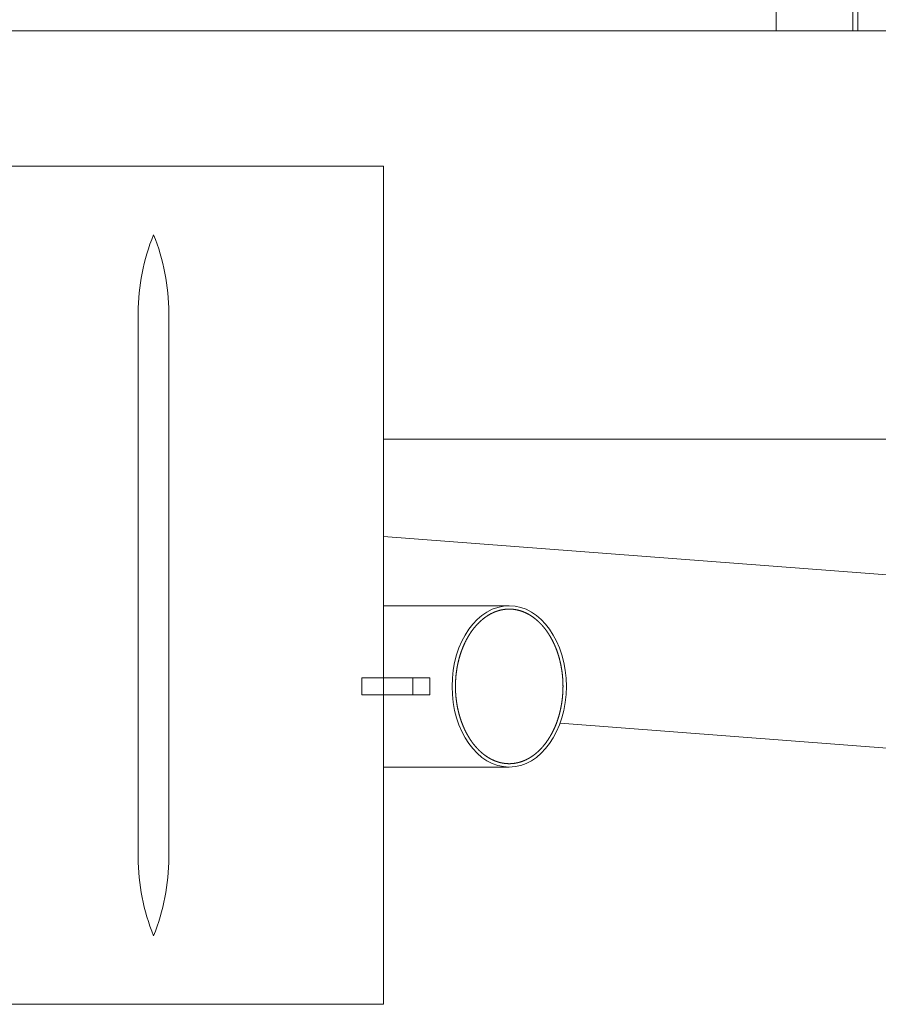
# Model space of a CAD drawing. Header units: metres. Extents: x -167 to 338, y -186 to 508.
# Tile 216 of 256: x 220.562 to 221.065, y -185.48 to -184.903. Entities that reach past the tile are written whole.
import ezdxf

# ---------------------------------------------------------------- set-up
doc = ezdxf.new("R2010")
doc.units = ezdxf.units.M
doc.header["$MEASUREMENT"] = 0

msp = doc.modelspace()

# ---------------------------------------------------------------- linework, layer by layer
at = {"color": 7, "linetype": 'Continuous', "lineweight": 13}
for p, q in [((221.05321, -183.47513), (221.05321, -184.90915)), ((221.07718, -184.90915), (219.82439, -184.90915)), ((221.05321, -184.90915), (220.88832, -184.90915)), ((221.07718, -184.90915), (220.88832, -184.90915)), ((220.77485, -184.98861), (220.40282, -184.98861)), ((220.77485, -184.98861), (220.77485, -185.48033)), ((220.63105, -185.07469), (220.63105, -185.39425)), ((220.64903, -185.07469), (220.64903, -185.39425)), ((221.11566, -185.14882), (220.77485, -185.14882)), ((220.77485, -185.20593), (221.1195, -185.23207)), ((220.77485, -185.24647), (220.84869, -185.24647)), ((220.80216, -185.28874), (220.7623, -185.28874)), ((220.7623, -185.28874), (220.7623, -185.2987)), ((220.79219, -185.28874), (220.79219, -185.2987)), ((220.80216, -185.28874), (220.80216, -185.2987)), ((220.80216, -185.2987), (220.7623, -185.2987)), ((221.1104, -185.33303), (220.87851, -185.31544)), ((220.77485, -185.34115), (220.84869, -185.34115)), ((220.48583, -185.48033), (220.77485, -185.48033))]:
    msp.add_line(p, q, dxfattribs=at)
msp.add_lwpolyline([(221.05022, -184.90915), (221.05022, -183.62792), (221.00528, -183.62792), (221.00528, -184.90915)], dxfattribs=at)
at = {"color": 7, "linetype": 'Continuous', "lineweight": 13, "flags": 128}
for points in [[(220.81715, -185.29381), (220.81715, -185.29367), (220.81715, -185.29352), (220.81715, -185.29337), (220.81715, -185.29323), (220.81715, -185.29308), (220.81716, -185.29294), (220.81716, -185.29279), (220.81716, -185.29265), (220.81716, -185.2925), (220.81717, -185.29236), (220.81717, -185.29221), (220.81718, -185.29206), (220.81718, -185.29192), (220.81718, -185.29177), (220.81719, -185.29163), (220.81719, -185.29148), (220.8172, -185.29134), (220.81721, -185.29119), (220.81721, -185.29105), (220.81722, -185.2909), (220.81723, -185.29076), (220.81723, -185.29061), (220.81724, -185.29047), (220.81725, -185.29032), (220.81726, -185.29018), (220.81726, -185.29003), (220.81727, -185.28989), (220.81728, -185.28974), (220.81729, -185.2896), (220.8173, -185.28945), (220.81731, -185.28931), (220.81732, -185.28916), (220.81733, -185.28902), (220.81734, -185.28887), (220.81736, -185.28873), (220.81737, -185.28858), (220.81738, -185.28844), (220.81739, -185.28829), (220.8174, -185.28815), (220.81742, -185.28801), (220.81743, -185.28786), (220.81744, -185.28772), (220.81746, -185.28757), (220.81747, -185.28743), (220.81749, -185.28728), (220.8175, -185.28714), (220.81752, -185.287), (220.81753, -185.28685), (220.81755, -185.28671), (220.81757, -185.28657), (220.81758, -185.28642), (220.8176, -185.28628), (220.81762, -185.28614), (220.81763, -185.28599), (220.81765, -185.28585), (220.81767, -185.28571), (220.81769, -185.28556), (220.81771, -185.28542), (220.81773, -185.28528), (220.81775, -185.28513), (220.81777, -185.28499), (220.81779, -185.28485), (220.81781, -185.28471), (220.81783, -185.28456), (220.81785, -185.28442), (220.81787, -185.28428), (220.81789, -185.28414), (220.81791, -185.28399), (220.81793, -185.28385), (220.81796, -185.28371), (220.81798, -185.28357), (220.818, -185.28343), (220.81803, -185.28329), (220.81805, -185.28314), (220.81808, -185.283), (220.8181, -185.28286), (220.81812, -185.28272), (220.81815, -185.28258), (220.81818, -185.28244), (220.8182, -185.2823), (220.81823, -185.28216), (220.81825, -185.28202), (220.81828, -185.28188), (220.81831, -185.28174), (220.81833, -185.2816), (220.81836, -185.28146), (220.81839, -185.28132), (220.81842, -185.28118), (220.81845, -185.28104), (220.81848, -185.2809), (220.81851, -185.28076), (220.81853, -185.28062), (220.81856, -185.28048), (220.81859, -185.28034), (220.81863, -185.2802), (220.81866, -185.28006), (220.81869, -185.27993), (220.81872, -185.27979), (220.81875, -185.27965), (220.81878, -185.27951), (220.81881, -185.27937), (220.81885, -185.27924), (220.81888, -185.2791), (220.81891, -185.27896), (220.81895, -185.27882), (220.81898, -185.27869), (220.81901, -185.27855), (220.81905, -185.27841), (220.81908, -185.27828), (220.81912, -185.27814), (220.81915, -185.278), (220.81919, -185.27787), (220.81923, -185.27773), (220.81926, -185.2776), (220.8193, -185.27746), (220.81933, -185.27733), (220.81937, -185.27719), (220.81941, -185.27706), (220.81945, -185.27692), (220.81949, -185.27679), (220.81952, -185.27665), (220.81956, -185.27652), (220.8196, -185.27638), (220.81964, -185.27625), (220.81968, -185.27611), (220.81972, -185.27598), (220.81976, -185.27585), (220.8198, -185.27571), (220.81984, -185.27558), (220.81988, -185.27545), (220.81992, -185.27532), (220.81996, -185.27518), (220.82001, -185.27505), (220.82005, -185.27492), (220.82009, -185.27479), (220.82013, -185.27466), (220.82018, -185.27452), (220.82022, -185.27439), (220.82026, -185.27426), (220.82031, -185.27413), (220.82035, -185.274), (220.8204, -185.27387), (220.82044, -185.27374), (220.82049, -185.27361), (220.82053, -185.27348), (220.82058, -185.27335), (220.82062, -185.27322), (220.82067, -185.27309), (220.82072, -185.27296), (220.82076, -185.27283), (220.82081, -185.27271), (220.82086, -185.27258), (220.82091, -185.27245), (220.82095, -185.27232), (220.821, -185.27219), (220.82105, -185.27207), (220.8211, -185.27194), (220.82115, -185.27181), (220.8212, -185.27169), (220.82125, -185.27156), (220.8213, -185.27143), (220.82135, -185.27131), (220.8214, -185.27118), (220.82145, -185.27106), (220.8215, -185.27093), (220.82155, -185.2708), (220.8216, -185.27068), (220.82165, -185.27056), (220.82171, -185.27043), (220.82176, -185.27031), (220.82181, -185.27018), (220.82186, -185.27006), (220.82192, -185.26994), (220.82197, -185.26981), (220.82202, -185.26969), (220.82208, -185.26957), (220.82213, -185.26945), (220.82219, -185.26932), (220.82224, -185.2692), (220.8223, -185.26908), (220.82235, -185.26896), (220.82241, -185.26884), (220.82246, -185.26872), (220.82252, -185.2686), (220.82258, -185.26848), (220.82263, -185.26836), (220.82269, -185.26824), (220.82275, -185.26812), (220.8228, -185.268), (220.82286, -185.26788), (220.82292, -185.26776), (220.82298, -185.26764), (220.82304, -185.26752), (220.8231, -185.26741), (220.82315, -185.26729), (220.82321, -185.26717), (220.82327, -185.26705), (220.82333, -185.26694), (220.82339, -185.26682), (220.82345, -185.2667), (220.82351, -185.26659), (220.82357, -185.26647), (220.82364, -185.26636), (220.8237, -185.26624), (220.82376, -185.26613), (220.82382, -185.26601), (220.82388, -185.2659), (220.82394, -185.26579), (220.82401, -185.26567), (220.82407, -185.26556), (220.82413, -185.26545), (220.8242, -185.26533), (220.82426, -185.26522), (220.82432, -185.26511), (220.82439, -185.265), (220.82445, -185.26489), (220.82452, -185.26477), (220.82458, -185.26466), (220.82465, -185.26455), (220.82471, -185.26444), (220.82478, -185.26433), (220.82484, -185.26422), (220.82491, -185.26411), (220.82497, -185.264), (220.82504, -185.2639), (220.82511, -185.26379), (220.82517, -185.26368), (220.82524, -185.26357), (220.82531, -185.26346), (220.82538, -185.26336), (220.82544, -185.26325), (220.82551, -185.26314), (220.82558, -185.26304), (220.82565, -185.26293), (220.82572, -185.26283), (220.82579, -185.26272), (220.82585, -185.26262), (220.82592, -185.26251), (220.82599, -185.26241), (220.82606, -185.2623), (220.82613, -185.2622), (220.8262, -185.2621), (220.82627, -185.26199), (220.82634, -185.26189), (220.82642, -185.26179), (220.82649, -185.26169), (220.82656, -185.26158), (220.82663, -185.26148), (220.8267, -185.26138), (220.82677, -185.26128), (220.82685, -185.26118), (220.82692, -185.26108), (220.82699, -185.26098), (220.82706, -185.26088), (220.82714, -185.26078), (220.82721, -185.26069), (220.82728, -185.26059), (220.82736, -185.26049), (220.82743, -185.26039), (220.8275, -185.26029), (220.82758, -185.2602), (220.82765, -185.2601), (220.82773, -185.26), (220.8278, -185.25991), (220.82788, -185.25981), (220.82795, -185.25972), (220.82803, -185.25962), (220.8281, -185.25953), (220.82818, -185.25944), (220.82826, -185.25934), (220.82833, -185.25925), (220.82841, -185.25916), (220.82849, -185.25906), (220.82856, -185.25897), (220.82864, -185.25888), (220.82872, -185.25879), (220.82879, -185.2587), (220.82887, -185.2586), (220.82895, -185.25851), (220.82903, -185.25842), (220.82911, -185.25833), (220.82918, -185.25825), (220.82926, -185.25816), (220.82934, -185.25807), (220.82942, -185.25798), (220.8295, -185.25789), (220.82958, -185.2578), (220.82966, -185.25772), (220.82974, -185.25763), (220.82982, -185.25754), (220.8299, -185.25746), (220.82998, -185.25737), (220.83006, -185.25729), (220.83014, -185.2572), (220.83022, -185.25712), (220.8303, -185.25703), (220.83038, -185.25695), (220.83046, -185.25687), (220.83054, -185.25678), (220.83063, -185.2567), (220.83071, -185.25662), (220.83079, -185.25654), (220.83087, -185.25646), (220.83095, -185.25637), (220.83104, -185.25629), (220.83112, -185.25621), (220.8312, -185.25613), (220.83128, -185.25605), (220.83137, -185.25597), (220.83145, -185.2559), (220.83153, -185.25582), (220.83162, -185.25574), (220.8317, -185.25566), (220.83178, -185.25558), (220.83187, -185.25551), (220.83195, -185.25543), (220.83204, -185.25536), (220.83212, -185.25528), (220.83221, -185.2552), (220.83229, -185.25513), (220.83238, -185.25506), (220.83246, -185.25498), (220.83255, -185.25491), (220.83263, -185.25483), (220.83272, -185.25476), (220.8328, -185.25469), (220.83289, -185.25462), (220.83297, -185.25455), (220.83306, -185.25447), (220.83315, -185.2544), (220.83323, -185.25433), (220.83332, -185.25426), (220.83341, -185.25419), (220.83349, -185.25412), (220.83358, -185.25405), (220.83367, -185.25399), (220.83375, -185.25392), (220.83384, -185.25385), (220.83393, -185.25378), (220.83402, -185.25372), (220.8341, -185.25365), (220.83419, -185.25358), (220.83428, -185.25352), (220.83437, -185.25345), (220.83446, -185.25339), (220.83454, -185.25332), (220.83463, -185.25326), (220.83472, -185.2532), (220.83481, -185.25313), (220.8349, -185.25307), (220.83499, -185.25301), (220.83508, -185.25295), (220.83517, -185.25288), (220.83525, -185.25282), (220.83534, -185.25276), (220.83543, -185.2527), (220.83552, -185.25264), (220.83561, -185.25258), (220.8357, -185.25252), (220.83579, -185.25247), (220.83588, -185.25241), (220.83597, -185.25235), (220.83606, -185.25229), (220.83615, -185.25223), (220.83624, -185.25218), (220.83634, -185.25212), (220.83643, -185.25207), (220.83652, -185.25201), (220.83661, -185.25196), (220.8367, -185.2519), (220.83679, -185.25185), (220.83688, -185.25179), (220.83697, -185.25174), (220.83706, -185.25169), (220.83716, -185.25164), (220.83725, -185.25158), (220.83734, -185.25153), (220.83743, -185.25148), (220.83752, -185.25143), (220.83761, -185.25138), (220.83771, -185.25133), (220.8378, -185.25128), (220.83789, -185.25123), (220.83798, -185.25118), (220.83808, -185.25114), (220.83817, -185.25109), (220.83826, -185.25104), (220.83835, -185.25099), (220.83845, -185.25095), (220.83854, -185.2509), (220.83863, -185.25086), (220.83873, -185.25081), (220.83882, -185.25077), (220.83891, -185.25072), (220.83901, -185.25068), (220.8391, -185.25063), (220.83919, -185.25059), (220.83929, -185.25055), (220.83938, -185.25051), (220.83947, -185.25046), (220.83957, -185.25042), (220.83966, -185.25038), (220.83975, -185.25034), (220.83985, -185.2503), (220.83994, -185.25026), (220.84004, -185.25022), (220.84013, -185.25018), (220.84023, -185.25015), (220.84032, -185.25011), (220.84041, -185.25007), (220.84051, -185.25003), (220.8406, -185.25), (220.8407, -185.24996), (220.84079, -185.24993), (220.84089, -185.24989), (220.84098, -185.24985), (220.84108, -185.24982), (220.84117, -185.24979), (220.84127, -185.24975), (220.84136, -185.24972), (220.84146, -185.24969), (220.84155, -185.24965), (220.84165, -185.24962), (220.84174, -185.24959), (220.84184, -185.24956), (220.84193, -185.24953), (220.84203, -185.2495), (220.84212, -185.24947), (220.84222, -185.24944), (220.84232, -185.24941), (220.84241, -185.24938), (220.84251, -185.24936), (220.8426, -185.24933), (220.8427, -185.2493), (220.84279, -185.24927), (220.84289, -185.24925), (220.84299, -185.24922), (220.84308, -185.2492), (220.84318, -185.24917), (220.84327, -185.24915), (220.84337, -185.24912), (220.84347, -185.2491), (220.84356, -185.24908), (220.84366, -185.24905), (220.84375, -185.24903), (220.84385, -185.24901), (220.84395, -185.24899), (220.84404, -185.24897), (220.84414, -185.24895), (220.84424, -185.24893), (220.84433, -185.24891), (220.84443, -185.24889), (220.84452, -185.24887), (220.84462, -185.24885), (220.84472, -185.24883), (220.84481, -185.24881), (220.84491, -185.2488), (220.84501, -185.24878), (220.8451, -185.24876), (220.8452, -185.24875), (220.8453, -185.24873), (220.84539, -185.24872), (220.84549, -185.2487), (220.84559, -185.24869), (220.84568, -185.24867), (220.84578, -185.24866), (220.84588, -185.24865), (220.84598, -185.24864), (220.84607, -185.24862), (220.84617, -185.24861), (220.84627, -185.2486), (220.84636, -185.24859), (220.84646, -185.24858), (220.84656, -185.24857), (220.84665, -185.24856), (220.84675, -185.24855), (220.84685, -185.24854), (220.84695, -185.24854), (220.84704, -185.24853), (220.84714, -185.24852), (220.84724, -185.24851), (220.84733, -185.24851), (220.84743, -185.2485), (220.84753, -185.2485), (220.84762, -185.24849), (220.84772, -185.24849), (220.84782, -185.24848), (220.84792, -185.24848), (220.84801, -185.24848), (220.84811, -185.24847), (220.84821, -185.24847), (220.8483, -185.24847), (220.8484, -185.24847), (220.8485, -185.24847), (220.8486, -185.24847), (220.84869, -185.24847), (220.84879, -185.24847), (220.84889, -185.24847), (220.84898, -185.24847), (220.84908, -185.24847), (220.84918, -185.24847), (220.84928, -185.24847), (220.84937, -185.24848), (220.84947, -185.24848), (220.84957, -185.24848), (220.84966, -185.24849), (220.84976, -185.24849), (220.84986, -185.2485), (220.84996, -185.2485), (220.85005, -185.24851), (220.85015, -185.24851), (220.85025, -185.24852), (220.85034, -185.24853), (220.85044, -185.24854), (220.85054, -185.24854), (220.85064, -185.24855), (220.85073, -185.24856), (220.85083, -185.24857), (220.85093, -185.24858), (220.85102, -185.24859), (220.85112, -185.2486), (220.85122, -185.24861), (220.85131, -185.24862), (220.85141, -185.24864), (220.85151, -185.24865), (220.8516, -185.24866), (220.8517, -185.24867), (220.8518, -185.24869), (220.8519, -185.2487), (220.85199, -185.24872), (220.85209, -185.24873), (220.85219, -185.24875), (220.85228, -185.24876), (220.85238, -185.24878), (220.85248, -185.2488), (220.85257, -185.24881), (220.85267, -185.24883), (220.85276, -185.24885), (220.85286, -185.24887), (220.85296, -185.24889), (220.85305, -185.24891), (220.85315, -185.24893), (220.85325, -185.24895), (220.85334, -185.24897), (220.85344, -185.24899), (220.85354, -185.24901), (220.85363, -185.24903), (220.85373, -185.24905), (220.85382, -185.24908), (220.85392, -185.2491), (220.85402, -185.24912), (220.85411, -185.24915), (220.85421, -185.24917), (220.8543, -185.2492), (220.8544, -185.24922), (220.8545, -185.24925), (220.85459, -185.24927), (220.85469, -185.2493), (220.85478, -185.24933), (220.85488, -185.24936), (220.85498, -185.24938), (220.85507, -185.24941), (220.85517, -185.24944), (220.85526, -185.24947), (220.85536, -185.2495), (220.85545, -185.24953), (220.85555, -185.24956), (220.85564, -185.24959), (220.85574, -185.24962), (220.85583, -185.24965), (220.85593, -185.24969), (220.85602, -185.24972), (220.85612, -185.24975), (220.85621, -185.24979), (220.85631, -185.24982), (220.8564, -185.24985), (220.8565, -185.24989), (220.85659, -185.24993), (220.85669, -185.24996), (220.85678, -185.25), (220.85688, -185.25003), (220.85697, -185.25007), (220.85707, -185.25011), (220.85716, -185.25015), (220.85725, -185.25018), (220.85735, -185.25022), (220.85744, -185.25026), (220.85754, -185.2503), (220.85763, -185.25034), (220.85773, -185.25038), (220.85782, -185.25042), (220.85791, -185.25046), (220.85801, -185.25051), (220.8581, -185.25055), (220.85819, -185.25059), (220.85829, -185.25063), (220.85838, -185.25068), (220.85847, -185.25072), (220.85857, -185.25077), (220.85866, -185.25081), (220.85875, -185.25086), (220.85885, -185.2509), (220.85894, -185.25095), (220.85903, -185.25099), (220.85912, -185.25104), (220.85922, -185.25109), (220.85931, -185.25114), (220.8594, -185.25118), (220.85949, -185.25123), (220.85959, -185.25128), (220.85968, -185.25133), (220.85977, -185.25138), (220.85986, -185.25143), (220.85996, -185.25148), (220.86005, -185.25153), (220.86014, -185.25158), (220.86023, -185.25164), (220.86032, -185.25169), (220.86041, -185.25174), (220.86051, -185.25179), (220.8606, -185.25185), (220.86069, -185.2519), (220.86078, -185.25196), (220.86087, -185.25201), (220.86096, -185.25207), (220.86105, -185.25212), (220.86114, -185.25218), (220.86123, -185.25223), (220.86132, -185.25229), (220.86141, -185.25235), (220.8615, -185.25241), (220.86159, -185.25247), (220.86168, -185.25252), (220.86177, -185.25258), (220.86186, -185.25264), (220.86195, -185.2527), (220.86204, -185.25276), (220.86213, -185.25282), (220.86222, -185.25288), (220.86231, -185.25295), (220.8624, -185.25301), (220.86249, -185.25307), (220.86258, -185.25313), (220.86267, -185.2532), (220.86275, -185.25326), (220.86284, -185.25332), (220.86293, -185.25339), (220.86302, -185.25345), (220.86311, -185.25352), (220.86319, -185.25358), (220.86328, -185.25365), (220.86337, -185.25372), (220.86346, -185.25378), (220.86355, -185.25385), (220.86363, -185.25392), (220.86372, -185.25399), (220.86381, -185.25405), (220.86389, -185.25412), (220.86398, -185.25419), (220.86407, -185.25426), (220.86415, -185.25433), (220.86424, -185.2544), (220.86433, -185.25447), (220.86441, -185.25455), (220.8645, -185.25462), (220.86458, -185.25469), (220.86467, -185.25476), (220.86476, -185.25483), (220.86484, -185.25491), (220.86493, -185.25498), (220.86501, -185.25506), (220.8651, -185.25513), (220.86518, -185.2552), (220.86526, -185.25528), (220.86535, -185.25536), (220.86543, -185.25543), (220.86552, -185.25551), (220.8656, -185.25558), (220.86569, -185.25566), (220.86577, -185.25574), (220.86585, -185.25582), (220.86594, -185.2559), (220.86602, -185.25597), (220.8661, -185.25605), (220.86619, -185.25613), (220.86627, -185.25621), (220.86635, -185.25629), (220.86643, -185.25637), (220.86652, -185.25646), (220.8666, -185.25654), (220.86668, -185.25662), (220.86676, -185.2567), (220.86684, -185.25678), (220.86692, -185.25687), (220.86701, -185.25695), (220.86709, -185.25703), (220.86717, -185.25712), (220.86725, -185.2572), (220.86733, -185.25729), (220.86741, -185.25737), (220.86749, -185.25746), (220.86757, -185.25754), (220.86765, -185.25763), (220.86773, -185.25772), (220.86781, -185.2578), (220.86789, -185.25789), (220.86797, -185.25798), (220.86805, -185.25807), (220.86812, -185.25816), (220.8682, -185.25825), (220.86828, -185.25833), (220.86836, -185.25842), (220.86844, -185.25851), (220.86851, -185.2586), (220.86859, -185.2587), (220.86867, -185.25879), (220.86875, -185.25888), (220.86882, -185.25897), (220.8689, -185.25906), (220.86898, -185.25916), (220.86905, -185.25925), (220.86913, -185.25934), (220.86921, -185.25944), (220.86928, -185.25953), (220.86936, -185.25962), (220.86943, -185.25972), (220.86951, -185.25981), (220.86958, -185.25991), (220.86966, -185.26), (220.86973, -185.2601), (220.86981, -185.2602), (220.86988, -185.26029), (220.86996, -185.26039), (220.87003, -185.26049), (220.8701, -185.26059), (220.87018, -185.26069), (220.87025, -185.26078), (220.87032, -185.26088), (220.8704, -185.26098), (220.87047, -185.26108), (220.87054, -185.26118), (220.87061, -185.26128), (220.87069, -185.26138), (220.87076, -185.26148), (220.87083, -185.26158), (220.8709, -185.26169), (220.87097, -185.26179), (220.87104, -185.26189), (220.87111, -185.26199), (220.87118, -185.2621), (220.87125, -185.2622), (220.87132, -185.2623), (220.87139, -185.26241), (220.87146, -185.26251), (220.87153, -185.26262), (220.8716, -185.26272), (220.87167, -185.26283), (220.87174, -185.26293), (220.87181, -185.26304), (220.87188, -185.26314), (220.87194, -185.26325), (220.87201, -185.26336), (220.87208, -185.26346), (220.87215, -185.26357), (220.87221, -185.26368), (220.87228, -185.26379), (220.87235, -185.2639), (220.87241, -185.264), (220.87248, -185.26411), (220.87254, -185.26422), (220.87261, -185.26433), (220.87268, -185.26444), (220.87274, -185.26455), (220.87281, -185.26466), (220.87287, -185.26477), (220.87294, -185.26489), (220.873, -185.265), (220.87306, -185.26511), (220.87313, -185.26522), (220.87319, -185.26533), (220.87325, -185.26545), (220.87332, -185.26556), (220.87338, -185.26567), (220.87344, -185.26579), (220.8735, -185.2659), (220.87357, -185.26601), (220.87363, -185.26613), (220.87369, -185.26624), (220.87375, -185.26636), (220.87381, -185.26647), (220.87387, -185.26659), (220.87393, -185.2667), (220.87399, -185.26682), (220.87405, -185.26694), (220.87411, -185.26705), (220.87417, -185.26717), (220.87423, -185.26729), (220.87429, -185.26741), (220.87435, -185.26752), (220.87441, -185.26764), (220.87447, -185.26776), (220.87452, -185.26788), (220.87458, -185.268), (220.87464, -185.26812), (220.8747, -185.26824), (220.87475, -185.26836), (220.87481, -185.26848), (220.87487, -185.2686), (220.87492, -185.26872), (220.87498, -185.26884), (220.87503, -185.26896), (220.87509, -185.26908), (220.87514, -185.2692), (220.8752, -185.26932), (220.87525, -185.26945), (220.87531, -185.26957), (220.87536, -185.26969), (220.87542, -185.26981), (220.87547, -185.26994), (220.87552, -185.27006), (220.87558, -185.27018), (220.87563, -185.27031), (220.87568, -185.27043), (220.87573, -185.27056), (220.87578, -185.27068), (220.87584, -185.2708), (220.87589, -185.27093), (220.87594, -185.27106), (220.87599, -185.27118), (220.87604, -185.27131), (220.87609, -185.27143), (220.87614, -185.27156), (220.87619, -185.27169), (220.87624, -185.27181), (220.87629, -185.27194), (220.87634, -185.27207), (220.87638, -185.27219), (220.87643, -185.27232), (220.87648, -185.27245), (220.87653, -185.27258), (220.87658, -185.27271), (220.87662, -185.27283), (220.87667, -185.27296), (220.87672, -185.27309), (220.87676, -185.27322), (220.87681, -185.27335), (220.87685, -185.27348), (220.8769, -185.27361), (220.87694, -185.27374), (220.87699, -185.27387), (220.87703, -185.274), (220.87708, -185.27413), (220.87712, -185.27426), (220.87717, -185.27439), (220.87721, -185.27452), (220.87725, -185.27466), (220.87729, -185.27479), (220.87734, -185.27492), (220.87738, -185.27505), (220.87742, -185.27518), (220.87746, -185.27532), (220.8775, -185.27545), (220.87755, -185.27558), (220.87759, -185.27571), (220.87763, -185.27585), (220.87767, -185.27598), (220.87771, -185.27611), (220.87775, -185.27625), (220.87779, -185.27638), (220.87782, -185.27652), (220.87786, -185.27665), (220.8779, -185.27679), (220.87794, -185.27692), (220.87798, -185.27706), (220.87801, -185.27719), (220.87805, -185.27733), (220.87809, -185.27746), (220.87812, -185.2776), (220.87816, -185.27773), (220.8782, -185.27787), (220.87823, -185.278), (220.87827, -185.27814), (220.8783, -185.27828), (220.87834, -185.27841), (220.87837, -185.27855), (220.87841, -185.27869), (220.87844, -185.27882), (220.87847, -185.27896), (220.87851, -185.2791), (220.87854, -185.27924), (220.87857, -185.27937), (220.8786, -185.27951), (220.87864, -185.27965), (220.87867, -185.27979), (220.8787, -185.27993), (220.87873, -185.28006), (220.87876, -185.2802), (220.87879, -185.28034), (220.87882, -185.28048), (220.87885, -185.28062), (220.87888, -185.28076), (220.87891, -185.2809), (220.87894, -185.28104), (220.87897, -185.28118), (220.879, -185.28132), (220.87902, -185.28146), (220.87905, -185.2816), (220.87908, -185.28174), (220.87911, -185.28188), (220.87913, -185.28202), (220.87916, -185.28216), (220.87919, -185.2823), (220.87921, -185.28244), (220.87924, -185.28258), (220.87926, -185.28272), (220.87929, -185.28286), (220.87931, -185.283), (220.87934, -185.28314), (220.87936, -185.28329), (220.87938, -185.28343), (220.87941, -185.28357), (220.87943, -185.28371), (220.87945, -185.28385), (220.87947, -185.28399), (220.8795, -185.28414), (220.87952, -185.28428), (220.87954, -185.28442), (220.87956, -185.28456), (220.87958, -185.28471), (220.8796, -185.28485), (220.87962, -185.28499), (220.87964, -185.28513), (220.87966, -185.28528), (220.87968, -185.28542), (220.8797, -185.28556), (220.87972, -185.28571), (220.87973, -185.28585), (220.87975, -185.28599), (220.87977, -185.28614), (220.87979, -185.28628), (220.8798, -185.28642), (220.87982, -185.28657), (220.87984, -185.28671), (220.87985, -185.28685), (220.87987, -185.287), (220.87988, -185.28714), (220.8799, -185.28728), (220.87991, -185.28743), (220.87993, -185.28757), (220.87994, -185.28772), (220.87996, -185.28786), (220.87997, -185.28801), (220.87998, -185.28815), (220.87999, -185.28829), (220.88001, -185.28844), (220.88002, -185.28858), (220.88003, -185.28873), (220.88004, -185.28887), (220.88005, -185.28902), (220.88006, -185.28916), (220.88007, -185.28931), (220.88008, -185.28945), (220.88009, -185.2896), (220.8801, -185.28974), (220.88011, -185.28989), (220.88012, -185.29003), (220.88013, -185.29018), (220.88014, -185.29032), (220.88015, -185.29047), (220.88015, -185.29061), (220.88016, -185.29076), (220.88017, -185.2909), (220.88017, -185.29105), (220.88018, -185.29119), (220.88019, -185.29134), (220.88019, -185.29148), (220.8802, -185.29163), (220.8802, -185.29177), (220.88021, -185.29192), (220.88021, -185.29206), (220.88021, -185.29221), (220.88022, -185.29236), (220.88022, -185.2925), (220.88022, -185.29265), (220.88023, -185.29279), (220.88023, -185.29294), (220.88023, -185.29308), (220.88023, -185.29323), (220.88023, -185.29337), (220.88024, -185.29352), (220.88024, -185.29367), (220.88024, -185.29381)], [(220.81715, -185.29381), (220.81715, -185.29396), (220.81715, -185.2941), (220.81715, -185.29425), (220.81715, -185.29439), (220.81715, -185.29454), (220.81716, -185.29468), (220.81716, -185.29483), (220.81716, -185.29498), (220.81716, -185.29512), (220.81717, -185.29527), (220.81717, -185.29541), (220.81718, -185.29556), (220.81718, -185.2957), (220.81718, -185.29585), (220.81719, -185.29599), (220.81719, -185.29614), (220.8172, -185.29628), (220.81721, -185.29643), (220.81721, -185.29657), (220.81722, -185.29672), (220.81723, -185.29687), (220.81723, -185.29701), (220.81724, -185.29716), (220.81725, -185.2973), (220.81726, -185.29745), (220.81726, -185.29759), (220.81727, -185.29774), (220.81728, -185.29788), (220.81729, -185.29803), (220.8173, -185.29817), (220.81731, -185.29832), (220.81732, -185.29846), (220.81733, -185.29861), (220.81734, -185.29875), (220.81736, -185.29889), (220.81737, -185.29904), (220.81738, -185.29918), (220.81739, -185.29933), (220.8174, -185.29947), (220.81742, -185.29962), (220.81743, -185.29976), (220.81744, -185.29991), (220.81746, -185.30005), (220.81747, -185.30019), (220.81749, -185.30034), (220.8175, -185.30048), (220.81752, -185.30063), (220.81753, -185.30077), (220.81755, -185.30091), (220.81757, -185.30106), (220.81758, -185.3012), (220.8176, -185.30134), (220.81762, -185.30149), (220.81763, -185.30163), (220.81765, -185.30177), (220.81767, -185.30192), (220.81769, -185.30206), (220.81771, -185.3022), (220.81773, -185.30235), (220.81775, -185.30249), (220.81777, -185.30263), (220.81779, -185.30277), (220.81781, -185.30292), (220.81783, -185.30306), (220.81785, -185.3032), (220.81787, -185.30334), (220.81789, -185.30349), (220.81791, -185.30363), (220.81793, -185.30377), (220.81796, -185.30391), (220.81798, -185.30405), (220.818, -185.30419), (220.81803, -185.30434), (220.81805, -185.30448), (220.81808, -185.30462), (220.8181, -185.30476), (220.81812, -185.3049), (220.81815, -185.30504), (220.81818, -185.30518), (220.8182, -185.30532), (220.81823, -185.30546), (220.81825, -185.3056), (220.81828, -185.30574), (220.81831, -185.30589), (220.81833, -185.30603), (220.81836, -185.30617), (220.81839, -185.3063), (220.81842, -185.30644), (220.81845, -185.30658), (220.81848, -185.30672), (220.81851, -185.30686), (220.81853, -185.307), (220.81856, -185.30714), (220.81859, -185.30728), (220.81863, -185.30742), (220.81866, -185.30756), (220.81869, -185.3077), (220.81872, -185.30783), (220.81875, -185.30797), (220.81878, -185.30811), (220.81881, -185.30825), (220.81885, -185.30839), (220.81888, -185.30852), (220.81891, -185.30866), (220.81895, -185.3088), (220.81898, -185.30893), (220.81901, -185.30907), (220.81905, -185.30921), (220.81908, -185.30935), (220.81912, -185.30948), (220.81915, -185.30962), (220.81919, -185.30975), (220.81923, -185.30989), (220.81926, -185.31003), (220.8193, -185.31016), (220.81933, -185.3103), (220.81937, -185.31043), (220.81941, -185.31057), (220.81945, -185.3107), (220.81949, -185.31084), (220.81952, -185.31097), (220.81956, -185.31111), (220.8196, -185.31124), (220.81964, -185.31137), (220.81968, -185.31151), (220.81972, -185.31164), (220.81976, -185.31177), (220.8198, -185.31191), (220.81984, -185.31204), (220.81988, -185.31217), (220.81992, -185.31231), (220.81996, -185.31244), (220.82001, -185.31257), (220.82005, -185.3127), (220.82009, -185.31284), (220.82013, -185.31297), (220.82018, -185.3131), (220.82022, -185.31323), (220.82026, -185.31336), (220.82031, -185.31349), (220.82035, -185.31362), (220.8204, -185.31375), (220.82044, -185.31388), (220.82049, -185.31401), (220.82053, -185.31414), (220.82058, -185.31427), (220.82062, -185.3144), (220.82067, -185.31453), (220.82072, -185.31466), (220.82076, -185.31479), (220.82081, -185.31492), (220.82086, -185.31505), (220.82091, -185.31517), (220.82095, -185.3153), (220.821, -185.31543), (220.82105, -185.31556), (220.8211, -185.31568), (220.82115, -185.31581), (220.8212, -185.31594), (220.82125, -185.31606), (220.8213, -185.31619), (220.82135, -185.31632), (220.8214, -185.31644), (220.82145, -185.31657), (220.8215, -185.31669), (220.82155, -185.31682), (220.8216, -185.31694), (220.82165, -185.31707), (220.82171, -185.31719), (220.82176, -185.31732), (220.82181, -185.31744), (220.82186, -185.31756), (220.82192, -185.31769), (220.82197, -185.31781), (220.82202, -185.31793), (220.82208, -185.31805), (220.82213, -185.31818), (220.82219, -185.3183), (220.82224, -185.31842), (220.8223, -185.31854), (220.82235, -185.31866), (220.82241, -185.31878), (220.82246, -185.31891), (220.82252, -185.31903), (220.82258, -185.31915), (220.82263, -185.31927), (220.82269, -185.31939), (220.82275, -185.31951), (220.8228, -185.31962), (220.82286, -185.31974), (220.82292, -185.31986), (220.82298, -185.31998), (220.82304, -185.3201), (220.8231, -185.32022), (220.82315, -185.32033), (220.82321, -185.32045), (220.82327, -185.32057), (220.82333, -185.32069), (220.82339, -185.3208), (220.82345, -185.32092), (220.82351, -185.32103), (220.82357, -185.32115), (220.82364, -185.32126), (220.8237, -185.32138), (220.82376, -185.32149), (220.82382, -185.32161), (220.82388, -185.32172), (220.82394, -185.32184), (220.82401, -185.32195), (220.82407, -185.32206), (220.82413, -185.32218), (220.8242, -185.32229), (220.82426, -185.3224), (220.82432, -185.32251), (220.82439, -185.32263), (220.82445, -185.32274), (220.82452, -185.32285), (220.82458, -185.32296), (220.82465, -185.32307), (220.82471, -185.32318), (220.82478, -185.32329), (220.82484, -185.3234), (220.82491, -185.32351), (220.82497, -185.32362), (220.82504, -185.32373), (220.82511, -185.32384), (220.82517, -185.32394), (220.82524, -185.32405), (220.82531, -185.32416), (220.82538, -185.32427), (220.82544, -185.32437), (220.82551, -185.32448), (220.82558, -185.32459), (220.82565, -185.32469), (220.82572, -185.3248), (220.82579, -185.3249), (220.82585, -185.32501), (220.82592, -185.32511), (220.82599, -185.32522), (220.82606, -185.32532), (220.82613, -185.32542), (220.8262, -185.32553), (220.82627, -185.32563), (220.82634, -185.32573), (220.82642, -185.32583), (220.82649, -185.32594), (220.82656, -185.32604), (220.82663, -185.32614), (220.8267, -185.32624), (220.82677, -185.32634), (220.82685, -185.32644), (220.82692, -185.32654), (220.82699, -185.32664), (220.82706, -185.32674), (220.82714, -185.32684), (220.82721, -185.32694), (220.82728, -185.32704), (220.82736, -185.32713), (220.82743, -185.32723), (220.8275, -185.32733), (220.82758, -185.32742), (220.82765, -185.32752), (220.82773, -185.32762), (220.8278, -185.32771), (220.82788, -185.32781), (220.82795, -185.3279), (220.82803, -185.328), (220.8281, -185.32809), (220.82818, -185.32819), (220.82826, -185.32828), (220.82833, -185.32837), (220.82841, -185.32847), (220.82849, -185.32856), (220.82856, -185.32865), (220.82864, -185.32874), (220.82872, -185.32884), (220.82879, -185.32893), (220.82887, -185.32902), (220.82895, -185.32911), (220.82903, -185.3292), (220.82911, -185.32929), (220.82918, -185.32938), (220.82926, -185.32947), (220.82934, -185.32955), (220.82942, -185.32964), (220.8295, -185.32973), (220.82958, -185.32982), (220.82966, -185.32991), (220.82974, -185.32999), (220.82982, -185.33008), (220.8299, -185.33016), (220.82998, -185.33025), (220.83006, -185.33034), (220.83014, -185.33042), (220.83022, -185.3305), (220.8303, -185.33059), (220.83038, -185.33067), (220.83046, -185.33076), (220.83054, -185.33084), (220.83063, -185.33092), (220.83071, -185.331), (220.83079, -185.33109), (220.83087, -185.33117), (220.83095, -185.33125), (220.83104, -185.33133), (220.83112, -185.33141), (220.8312, -185.33149), (220.83128, -185.33157), (220.83137, -185.33165), (220.83145, -185.33173), (220.83153, -185.3318), (220.83162, -185.33188), (220.8317, -185.33196), (220.83178, -185.33204), (220.83187, -185.33211), (220.83195, -185.33219), (220.83204, -185.33227), (220.83212, -185.33234), (220.83221, -185.33242), (220.83229, -185.33249), (220.83238, -185.33257), (220.83246, -185.33264), (220.83255, -185.33271), (220.83263, -185.33279), (220.83272, -185.33286), (220.8328, -185.33293), (220.83289, -185.33301), (220.83297, -185.33308), (220.83306, -185.33315), (220.83315, -185.33322), (220.83323, -185.33329), (220.83332, -185.33336), (220.83341, -185.33343), (220.83349, -185.3335), (220.83358, -185.33357), (220.83367, -185.33364), (220.83375, -185.3337), (220.83384, -185.33377), (220.83393, -185.33384), (220.83402, -185.33391), (220.8341, -185.33397), (220.83419, -185.33404), (220.83428, -185.3341), (220.83437, -185.33417), (220.83446, -185.33423), (220.83454, -185.3343), (220.83463, -185.33436), (220.83472, -185.33443), (220.83481, -185.33449), (220.8349, -185.33455), (220.83499, -185.33461), (220.83508, -185.33468), (220.83517, -185.33474), (220.83525, -185.3348), (220.83534, -185.33486), (220.83543, -185.33492), (220.83552, -185.33498), (220.83561, -185.33504), (220.8357, -185.3351), (220.83579, -185.33516), (220.83588, -185.33522), (220.83597, -185.33527), (220.83606, -185.33533), (220.83615, -185.33539), (220.83624, -185.33544), (220.83634, -185.3355), (220.83643, -185.33556), (220.83652, -185.33561), (220.83661, -185.33567), (220.8367, -185.33572), (220.83679, -185.33577), (220.83688, -185.33583), (220.83697, -185.33588), (220.83706, -185.33593), (220.83716, -185.33599), (220.83725, -185.33604), (220.83734, -185.33609), (220.83743, -185.33614), (220.83752, -185.33619), (220.83761, -185.33624), (220.83771, -185.33629), (220.8378, -185.33634), (220.83789, -185.33639), (220.83798, -185.33644), (220.83808, -185.33649), (220.83817, -185.33653), (220.83826, -185.33658), (220.83835, -185.33663), (220.83845, -185.33667), (220.83854, -185.33672), (220.83863, -185.33677), (220.83873, -185.33681), (220.83882, -185.33686), (220.83891, -185.3369), (220.83901, -185.33694), (220.8391, -185.33699), (220.83919, -185.33703), (220.83929, -185.33707), (220.83938, -185.33712), (220.83947, -185.33716), (220.83957, -185.3372), (220.83966, -185.33724), (220.83975, -185.33728), (220.83985, -185.33732), (220.83994, -185.33736), (220.84004, -185.3374), (220.84013, -185.33744), (220.84023, -185.33748), (220.84032, -185.33751), (220.84041, -185.33755), (220.84051, -185.33759), (220.8406, -185.33763), (220.8407, -185.33766), (220.84079, -185.3377), (220.84089, -185.33773), (220.84098, -185.33777), (220.84108, -185.3378), (220.84117, -185.33784), (220.84127, -185.33787), (220.84136, -185.3379), (220.84146, -185.33794), (220.84155, -185.33797), (220.84165, -185.338), (220.84174, -185.33803), (220.84184, -185.33806), (220.84193, -185.33809), (220.84203, -185.33812), (220.84212, -185.33815), (220.84222, -185.33818), (220.84232, -185.33821), (220.84241, -185.33824), (220.84251, -185.33827), (220.8426, -185.33829), (220.8427, -185.33832), (220.84279, -185.33835), (220.84289, -185.33837), (220.84299, -185.3384), (220.84308, -185.33843), (220.84318, -185.33845), (220.84327, -185.33848), (220.84337, -185.3385), (220.84347, -185.33852), (220.84356, -185.33855), (220.84366, -185.33857), (220.84375, -185.33859), (220.84385, -185.33861), (220.84395, -185.33864), (220.84404, -185.33866), (220.84414, -185.33868), (220.84424, -185.3387), (220.84433, -185.33872), (220.84443, -185.33874), (220.84452, -185.33875), (220.84462, -185.33877), (220.84472, -185.33879), (220.84481, -185.33881), (220.84491, -185.33883), (220.84501, -185.33884), (220.8451, -185.33886), (220.8452, -185.33887), (220.8453, -185.33889), (220.84539, -185.33891), (220.84549, -185.33892), (220.84559, -185.33893), (220.84568, -185.33895), (220.84578, -185.33896), (220.84588, -185.33897), (220.84598, -185.33899), (220.84607, -185.339), (220.84617, -185.33901), (220.84627, -185.33902), (220.84636, -185.33903), (220.84646, -185.33904), (220.84656, -185.33905), (220.84665, -185.33906), (220.84675, -185.33907), (220.84685, -185.33908), (220.84695, -185.33909), (220.84704, -185.33909), (220.84714, -185.3391), (220.84724, -185.33911), (220.84733, -185.33911), (220.84743, -185.33912), (220.84753, -185.33913), (220.84762, -185.33913), (220.84772, -185.33913), (220.84782, -185.33914), (220.84792, -185.33914), (220.84801, -185.33915), (220.84811, -185.33915), (220.84821, -185.33915), (220.8483, -185.33915), (220.8484, -185.33915), (220.8485, -185.33916), (220.8486, -185.33916), (220.84869, -185.33916), (220.84879, -185.33916), (220.84889, -185.33916), (220.84898, -185.33915), (220.84908, -185.33915), (220.84918, -185.33915), (220.84928, -185.33915), (220.84937, -185.33915), (220.84947, -185.33914), (220.84957, -185.33914), (220.84966, -185.33913), (220.84976, -185.33913), (220.84986, -185.33913), (220.84996, -185.33912), (220.85005, -185.33911), (220.85015, -185.33911), (220.85025, -185.3391), (220.85034, -185.33909), (220.85044, -185.33909), (220.85054, -185.33908), (220.85064, -185.33907), (220.85073, -185.33906), (220.85083, -185.33905), (220.85093, -185.33904), (220.85102, -185.33903), (220.85112, -185.33902), (220.85122, -185.33901), (220.85131, -185.339), (220.85141, -185.33899), (220.85151, -185.33897), (220.8516, -185.33896), (220.8517, -185.33895), (220.8518, -185.33893), (220.8519, -185.33892), (220.85199, -185.33891), (220.85209, -185.33889), (220.85219, -185.33887), (220.85228, -185.33886), (220.85238, -185.33884), (220.85248, -185.33883), (220.85257, -185.33881), (220.85267, -185.33879), (220.85276, -185.33877), (220.85286, -185.33875), (220.85296, -185.33874), (220.85305, -185.33872), (220.85315, -185.3387), (220.85325, -185.33868), (220.85334, -185.33866), (220.85344, -185.33864), (220.85354, -185.33861), (220.85363, -185.33859), (220.85373, -185.33857), (220.85382, -185.33855), (220.85392, -185.33852), (220.85402, -185.3385), (220.85411, -185.33848), (220.85421, -185.33845), (220.8543, -185.33843), (220.8544, -185.3384), (220.8545, -185.33837), (220.85459, -185.33835), (220.85469, -185.33832), (220.85478, -185.33829), (220.85488, -185.33827), (220.85498, -185.33824), (220.85507, -185.33821), (220.85517, -185.33818), (220.85526, -185.33815), (220.85536, -185.33812), (220.85545, -185.33809), (220.85555, -185.33806), (220.85564, -185.33803), (220.85574, -185.338), (220.85583, -185.33797), (220.85593, -185.33794), (220.85602, -185.3379), (220.85612, -185.33787), (220.85621, -185.33784), (220.85631, -185.3378), (220.8564, -185.33777), (220.8565, -185.33773), (220.85659, -185.3377), (220.85669, -185.33766), (220.85678, -185.33763), (220.85688, -185.33759), (220.85697, -185.33755), (220.85707, -185.33751), (220.85716, -185.33748), (220.85725, -185.33744), (220.85735, -185.3374), (220.85744, -185.33736), (220.85754, -185.33732), (220.85763, -185.33728), (220.85773, -185.33724), (220.85782, -185.3372), (220.85791, -185.33716), (220.85801, -185.33712), (220.8581, -185.33707), (220.85819, -185.33703), (220.85829, -185.33699), (220.85838, -185.33694), (220.85847, -185.3369), (220.85857, -185.33686), (220.85866, -185.33681), (220.85875, -185.33677), (220.85885, -185.33672), (220.85894, -185.33667), (220.85903, -185.33663), (220.85912, -185.33658), (220.85922, -185.33653), (220.85931, -185.33649), (220.8594, -185.33644), (220.85949, -185.33639), (220.85959, -185.33634), (220.85968, -185.33629), (220.85977, -185.33624), (220.85986, -185.33619), (220.85996, -185.33614), (220.86005, -185.33609), (220.86014, -185.33604), (220.86023, -185.33599), (220.86032, -185.33593), (220.86041, -185.33588), (220.86051, -185.33583), (220.8606, -185.33577), (220.86069, -185.33572), (220.86078, -185.33567), (220.86087, -185.33561), (220.86096, -185.33556), (220.86105, -185.3355), (220.86114, -185.33544), (220.86123, -185.33539), (220.86132, -185.33533), (220.86141, -185.33527), (220.8615, -185.33522), (220.86159, -185.33516), (220.86168, -185.3351), (220.86177, -185.33504), (220.86186, -185.33498), (220.86195, -185.33492), (220.86204, -185.33486), (220.86213, -185.3348), (220.86222, -185.33474), (220.86231, -185.33468), (220.8624, -185.33461), (220.86249, -185.33455), (220.86258, -185.33449), (220.86267, -185.33443), (220.86275, -185.33436), (220.86284, -185.3343), (220.86293, -185.33423), (220.86302, -185.33417), (220.86311, -185.3341), (220.86319, -185.33404), (220.86328, -185.33397), (220.86337, -185.33391), (220.86346, -185.33384), (220.86355, -185.33377), (220.86363, -185.3337), (220.86372, -185.33364), (220.86381, -185.33357), (220.86389, -185.3335), (220.86398, -185.33343), (220.86407, -185.33336), (220.86415, -185.33329), (220.86424, -185.33322), (220.86433, -185.33315), (220.86441, -185.33308), (220.8645, -185.33301), (220.86458, -185.33293), (220.86467, -185.33286), (220.86476, -185.33279), (220.86484, -185.33271), (220.86493, -185.33264), (220.86501, -185.33257), (220.8651, -185.33249), (220.86518, -185.33242), (220.86526, -185.33234), (220.86535, -185.33227), (220.86543, -185.33219), (220.86552, -185.33211), (220.8656, -185.33204), (220.86569, -185.33196), (220.86577, -185.33188), (220.86585, -185.3318), (220.86594, -185.33173), (220.86602, -185.33165), (220.8661, -185.33157), (220.86619, -185.33149), (220.86627, -185.33141), (220.86635, -185.33133), (220.86643, -185.33125), (220.86652, -185.33117), (220.8666, -185.33109), (220.86668, -185.331), (220.86676, -185.33092), (220.86684, -185.33084), (220.86692, -185.33076), (220.86701, -185.33067), (220.86709, -185.33059), (220.86717, -185.3305), (220.86725, -185.33042), (220.86733, -185.33034), (220.86741, -185.33025), (220.86749, -185.33016), (220.86757, -185.33008), (220.86765, -185.32999), (220.86773, -185.32991), (220.86781, -185.32982), (220.86789, -185.32973), (220.86797, -185.32964), (220.86805, -185.32955), (220.86812, -185.32947), (220.8682, -185.32938), (220.86828, -185.32929), (220.86836, -185.3292), (220.86844, -185.32911), (220.86851, -185.32902), (220.86859, -185.32893), (220.86867, -185.32884), (220.86875, -185.32874), (220.86882, -185.32865), (220.8689, -185.32856), (220.86898, -185.32847), (220.86905, -185.32837), (220.86913, -185.32828), (220.86921, -185.32819), (220.86928, -185.32809), (220.86936, -185.328), (220.86943, -185.3279), (220.86951, -185.32781), (220.86958, -185.32771), (220.86966, -185.32762), (220.86973, -185.32752), (220.86981, -185.32742), (220.86988, -185.32733), (220.86996, -185.32723), (220.87003, -185.32713), (220.8701, -185.32704), (220.87018, -185.32694), (220.87025, -185.32684), (220.87032, -185.32674), (220.8704, -185.32664), (220.87047, -185.32654), (220.87054, -185.32644), (220.87061, -185.32634), (220.87069, -185.32624), (220.87076, -185.32614), (220.87083, -185.32604), (220.8709, -185.32594), (220.87097, -185.32583), (220.87104, -185.32573), (220.87111, -185.32563), (220.87118, -185.32553), (220.87125, -185.32542), (220.87132, -185.32532), (220.87139, -185.32522), (220.87146, -185.32511), (220.87153, -185.32501), (220.8716, -185.3249), (220.87167, -185.3248), (220.87174, -185.32469), (220.87181, -185.32459), (220.87188, -185.32448), (220.87194, -185.32437), (220.87201, -185.32427), (220.87208, -185.32416), (220.87215, -185.32405), (220.87221, -185.32394), (220.87228, -185.32384), (220.87235, -185.32373), (220.87241, -185.32362), (220.87248, -185.32351), (220.87254, -185.3234), (220.87261, -185.32329), (220.87268, -185.32318), (220.87274, -185.32307), (220.87281, -185.32296), (220.87287, -185.32285), (220.87294, -185.32274), (220.873, -185.32263), (220.87306, -185.32251), (220.87313, -185.3224), (220.87319, -185.32229), (220.87325, -185.32218), (220.87332, -185.32206), (220.87338, -185.32195), (220.87344, -185.32184), (220.8735, -185.32172), (220.87357, -185.32161), (220.87363, -185.32149), (220.87369, -185.32138), (220.87375, -185.32126), (220.87381, -185.32115), (220.87387, -185.32103), (220.87393, -185.32092), (220.87399, -185.3208), (220.87405, -185.32069), (220.87411, -185.32057), (220.87417, -185.32045), (220.87423, -185.32033), (220.87429, -185.32022), (220.87435, -185.3201), (220.87441, -185.31998), (220.87447, -185.31986), (220.87452, -185.31974), (220.87458, -185.31962), (220.87464, -185.31951), (220.8747, -185.31939), (220.87475, -185.31927), (220.87481, -185.31915), (220.87487, -185.31903), (220.87492, -185.31891), (220.87498, -185.31878), (220.87503, -185.31866), (220.87509, -185.31854), (220.87514, -185.31842), (220.8752, -185.3183), (220.87525, -185.31818), (220.87531, -185.31805), (220.87536, -185.31793), (220.87542, -185.31781), (220.87547, -185.31769), (220.87552, -185.31756), (220.87558, -185.31744), (220.87563, -185.31732), (220.87568, -185.31719), (220.87573, -185.31707), (220.87578, -185.31694), (220.87584, -185.31682), (220.87589, -185.31669), (220.87594, -185.31657), (220.87599, -185.31644), (220.87604, -185.31632), (220.87609, -185.31619), (220.87614, -185.31606), (220.87619, -185.31594), (220.87624, -185.31581), (220.87629, -185.31568), (220.87634, -185.31556), (220.87638, -185.31543), (220.87643, -185.3153), (220.87648, -185.31517), (220.87653, -185.31505), (220.87658, -185.31492), (220.87662, -185.31479), (220.87667, -185.31466), (220.87672, -185.31453), (220.87676, -185.3144), (220.87681, -185.31427), (220.87685, -185.31414), (220.8769, -185.31401), (220.87694, -185.31388), (220.87699, -185.31375), (220.87703, -185.31362), (220.87708, -185.31349), (220.87712, -185.31336), (220.87717, -185.31323), (220.87721, -185.3131), (220.87725, -185.31297), (220.87729, -185.31284), (220.87734, -185.3127), (220.87738, -185.31257), (220.87742, -185.31244), (220.87746, -185.31231), (220.8775, -185.31217), (220.87755, -185.31204), (220.87759, -185.31191), (220.87763, -185.31177), (220.87767, -185.31164), (220.87771, -185.31151), (220.87775, -185.31137), (220.87779, -185.31124), (220.87782, -185.31111), (220.87786, -185.31097), (220.8779, -185.31084), (220.87794, -185.3107), (220.87798, -185.31057), (220.87801, -185.31043), (220.87805, -185.3103), (220.87809, -185.31016), (220.87812, -185.31003), (220.87816, -185.30989), (220.8782, -185.30975), (220.87823, -185.30962), (220.87827, -185.30948), (220.8783, -185.30935), (220.87834, -185.30921), (220.87837, -185.30907), (220.87841, -185.30893), (220.87844, -185.3088), (220.87847, -185.30866), (220.87851, -185.30852), (220.87854, -185.30839), (220.87857, -185.30825), (220.8786, -185.30811), (220.87864, -185.30797), (220.87867, -185.30783), (220.8787, -185.3077), (220.87873, -185.30756), (220.87876, -185.30742), (220.87879, -185.30728), (220.87882, -185.30714), (220.87885, -185.307), (220.87888, -185.30686), (220.87891, -185.30672), (220.87894, -185.30658), (220.87897, -185.30644), (220.879, -185.3063), (220.87902, -185.30617), (220.87905, -185.30603), (220.87908, -185.30589), (220.87911, -185.30574), (220.87913, -185.3056), (220.87916, -185.30546), (220.87919, -185.30532), (220.87921, -185.30518), (220.87924, -185.30504), (220.87926, -185.3049), (220.87929, -185.30476), (220.87931, -185.30462), (220.87934, -185.30448), (220.87936, -185.30434), (220.87938, -185.30419), (220.87941, -185.30405), (220.87943, -185.30391), (220.87945, -185.30377), (220.87947, -185.30363), (220.8795, -185.30349), (220.87952, -185.30334), (220.87954, -185.3032), (220.87956, -185.30306), (220.87958, -185.30292), (220.8796, -185.30277), (220.87962, -185.30263), (220.87964, -185.30249), (220.87966, -185.30235), (220.87968, -185.3022), (220.8797, -185.30206), (220.87972, -185.30192), (220.87973, -185.30177), (220.87975, -185.30163), (220.87977, -185.30149), (220.87979, -185.30134), (220.8798, -185.3012), (220.87982, -185.30106), (220.87984, -185.30091), (220.87985, -185.30077), (220.87987, -185.30063), (220.87988, -185.30048), (220.8799, -185.30034), (220.87991, -185.30019), (220.87993, -185.30005), (220.87994, -185.29991), (220.87996, -185.29976), (220.87997, -185.29962), (220.87998, -185.29947), (220.87999, -185.29933), (220.88001, -185.29918), (220.88002, -185.29904), (220.88003, -185.29889), (220.88004, -185.29875), (220.88005, -185.29861), (220.88006, -185.29846), (220.88007, -185.29832), (220.88008, -185.29817), (220.88009, -185.29803), (220.8801, -185.29788), (220.88011, -185.29774), (220.88012, -185.29759), (220.88013, -185.29745), (220.88014, -185.2973), (220.88015, -185.29716), (220.88015, -185.29701), (220.88016, -185.29687), (220.88017, -185.29672), (220.88017, -185.29657), (220.88018, -185.29643), (220.88019, -185.29628), (220.88019, -185.29614), (220.8802, -185.29599), (220.8802, -185.29585), (220.88021, -185.2957), (220.88021, -185.29556), (220.88021, -185.29541), (220.88022, -185.29527), (220.88022, -185.29512), (220.88022, -185.29498), (220.88023, -185.29483), (220.88023, -185.29468), (220.88023, -185.29454), (220.88023, -185.29439), (220.88023, -185.29425), (220.88024, -185.2941), (220.88024, -185.29396), (220.88024, -185.29381)]]:
    msp.add_lwpolyline(points, dxfattribs=at)
at = {"color": 7, "linetype": 'Continuous', "lineweight": 13}
for centre, start, end in [((220.75309, -185.07483), 157.87332, 179.9353), ((220.52699, -185.07483), 0.0647, 22.12668), ((220.75309, -185.39411), 180.0647, 202.12668), ((220.52699, -185.39411), 337.87332, 359.9353)]:
    msp.add_arc(centre, 0.12204, start, end, dxfattribs=at)
for centre, start_param, end_param in [((220.84869, -185.2939), 4.714327, 7.852044), ((220.84869, -185.29372), 1.572734, 4.710451)]:
    msp.add_ellipse(centre, major_axis=(0, 0.04743), ratio=0.707107, start_param=start_param, end_param=end_param, dxfattribs=at)

doc.saveas('drawing.dxf')
